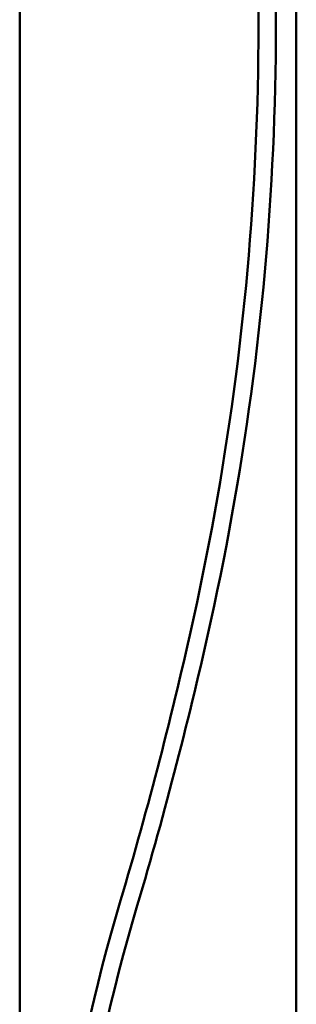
# Model space of a CAD drawing. Header units: inches. Extents: x 3.3 to 44.7, y 1.4 to 39.2.
# Tile 61 of 85: x 43.7 to 44.7, y 5 to 8.6. Entities that reach past the tile are written whole.
import ezdxf

# ---------------------------------------------------------------- set-up
doc = ezdxf.new("R2010")
doc.units = ezdxf.units.IN
doc.header["$MEASUREMENT"] = 0
doc.layers.add('Visible (ANSI)', color=7, linetype='Continuous', lineweight=50)

msp = doc.modelspace()

# ---------------------------------------------------------------- linework, layer by layer
at = {"layer": 'Visible (ANSI)'}
for p, q in [((43.6796, 13.9374), (43.6796, 3.5174)), ((44.6796, 3.8074), (44.6796, 13.2974))]:
    msp.add_line(p, q, dxfattribs=at)
for centre, radius, start, end in [((34.5744, 8.5524), 9.9685, 347.56405, 7.85963), ((34.5744, 8.5524), 10.0315, 347.56405, 7.85963), ((29.9686, 9.5681), 14.6849, 343.43809, 347.56405), ((29.9686, 9.5681), 14.7479, 343.43809, 347.56405), ((50.681, 3.4085), 6.924, 163.43809, 179.73993), ((50.681, 3.4085), 6.861, 163.43809, 180)]:
    msp.add_arc(centre, radius, start, end, dxfattribs=at)

doc.saveas('drawing.dxf')
